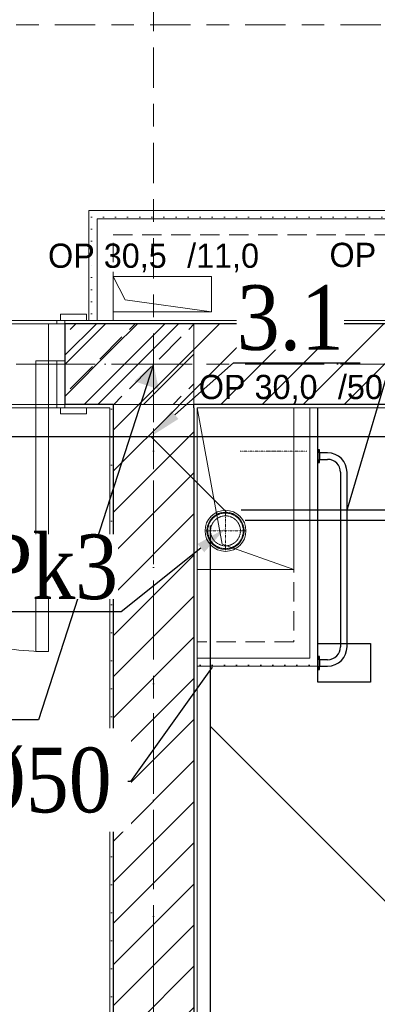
# Model space of a CAD drawing. Header units: millimetres. Extents: x -52968 to 399385, y -141133 to 110561.
# Tile 33 of 146: x 71590 to 72699, y -111524 to -108477. Entities that reach past the tile are written whole.
import ezdxf
from ezdxf import colors
from ezdxf.entities.mleader import LeaderData, LeaderLine
from ezdxf.enums import TextEntityAlignment as Align
from ezdxf.math import Vec2, Vec3

# ---------------------------------------------------------------- set-up
doc = ezdxf.new("R2010")
doc.units = ezdxf.units.MM
for name, pattern in [('DASHDOT', [1, 0.5, -0.25, 0, -0.25]), ('HIDDEN', [0.375, 0.25, -0.125]), ('SIM-Wegliniec-21.07.2025-Parter$0$DASHDOT', [1, 0.5, -0.25, 0, -0.25]), ('SIM-Wegliniec-21.07.2025-Parter$0$Kropki i Kreski', [360, 180, -90, 0, -90]), ('SIM-Wegliniec-21.07.2025-Parter$0$Przerywana długa', [390, 250, -140]), ('SIM-Wegliniec-21.07.2025-Parter$0$Przerywana gęsta', [90, 60, -30]), ('SIM-Wegliniec-21.07.2025-Parter$0$Przerywana podwójnie', [295, 125, -50, 70, -50])]:
    doc.linetypes.add(name, pattern=pattern)
for name, color, linetype, lineweight in [('2DH_PRO_kan', 12, 'Continuous', 15), ('CP_AXISKA', 7, 'DASHDOT', 15), ('CP_HIDDE', 203, 'HIDDEN', 18), ('RR_IWK_KS', 19, 'Kanalizacja', 30), ('RR_IWK_opisy', 7, 'Continuous', 0), ('RR_ks_podposadzkowa', 32, 'Kanalizacja', 30), ('SIM-Wegliniec-21.07.2025-Parter$0$Nowe_A-Armatura_Nr_pióra__22', 250, 'Continuous', 0), ('SIM-Wegliniec-21.07.2025-Parter$0$Nowe_A-Belki-Wieniec_Nr_pióra__69', 250, 'Continuous', 0), ('SIM-Wegliniec-21.07.2025-Parter$0$Nowe_A-Belki-Wieniec_Nr_pióra__90', 250, 'Continuous', 0), ('SIM-Wegliniec-21.07.2025-Parter$0$Nowe_A-Konstrukcja Opis_Nr_pióra__58', 250, 'Continuous', 0), ('SIM-Wegliniec-21.07.2025-Parter$0$Nowe_A-Konstrukcja_Nr_pióra__1', 250, 'Continuous', 0), ('SIM-Wegliniec-21.07.2025-Parter$0$Nowe_A-Osi_Nr_pióra__20', 250, 'Continuous', 0), ('SIM-Wegliniec-21.07.2025-Parter$0$Nowe_A-Posadzki_Nr_pióra__89', 250, 'Continuous', 0), ('SIM-Wegliniec-21.07.2025-Parter$0$Nowe_A-Przebicia_Nr_pióra__1', 250, 'Continuous', 0), ('SIM-Wegliniec-21.07.2025-Parter$0$Nowe_A-Strefy-Parter_Nr_pióra__94', 250, 'Continuous', 0), ('SIM-Wegliniec-21.07.2025-Parter$0$Nowe_A-Wentylacja-Mechaniczna-0-5', 250, 'Continuous', 0), ('SIM-Wegliniec-21.07.2025-Parter$0$Nowe_A-Wentylacja-Mechaniczna-0-5_Nr_pióra__47', 250, 'Continuous', 0), ('SIM-Wegliniec-21.07.2025-Parter$0$Nowe_A-Wentylacja-Mechaniczna-0-5_Nr_pióra__67', 250, 'Continuous', 0), ('SIM-Wegliniec-21.07.2025-Parter$0$Nowe_A-Ściany-Wewnętrzne', 250, 'Continuous', 0), ('SIM-Wegliniec-21.07.2025-Parter$0$Nowe_A-Ściany-Wewnętrzne_Nr_pióra__27', 250, 'Continuous', 0), ('SIM-Wegliniec-21.07.2025-Parter$0$Nowe_A-Ściany-Wewnętrzne_Nr_pióra__47', 250, 'Continuous', 0), ('SIM-Wegliniec-21.07.2025-Parter$0$Nowe_Drzwi Archicad_Nr_pióra__23', 250, 'Continuous', 0), ('SIM-Wegliniec-21.07.2025-Parter$0$Nowe_Drzwi Archicad_Nr_pióra__27', 250, 'Continuous', 0), ('SIM-Wegliniec-21.07.2025-Parter$0$Nowe_Drzwi Archicad_Nr_pióra__3', 250, 'Continuous', 0), ('SIM-Wegliniec-21.07.2025-Parter$0$Nowe_Drzwi Archicad_Nr_pióra__47', 250, 'Continuous', 0), ('SIM-Wegliniec-21.07.2025-Parter$0$Nowe_FLUID-Wwc-SYM_Nr_pióra__1', 250, 'Continuous', 0)]:
    doc.layers.add(name, color=color, linetype=linetype, lineweight=lineweight)
doc.layers.add('_xref', color=250, linetype='Continuous')
doc.styles.add('CP_ATTR', font='ARIAL.TTF')
doc.styles.add('Garamond', font='GARA.TTF')
doc.styles.add('SIM-Wegliniec-21.07.2025-Parter$0$MtXpl_Arial', font='txt', dxfattribs={"height": 0.2})
doc.styles.get("Standard").update_dxf_attribs({"font": 'arial.ttf'})
doc.linetypes.add('Kanalizacja', pattern='A,25,0,["◄",Standard,S=5,R=0,X=-5,Y=-2.5],0', length=25)
doc.dimstyles.new('SIM-Wegliniec-21.07.2025-Parter$0$STYL_AUTOMATYCZNY__9', dxfattribs={"dimtxt": 0.18, "dimasz": 76, "dimexe": 0.18, "dimexo": 0.0625, "dimgap": 0, "dimtad": 0, "dimtih": 1, "dimtoh": 1, "dimdec": 4, "dimzin": 0, "dimdsep": 46, "dimcen": 0.09, "dimadec": 0, "dimazin": 0, "dimtfac": 1, "dimtdec": 4, "dimtmove": 0, "dimatfit": 3, "dimldrblk": 'SIM-Wegliniec-21.07.2025-Parter$0$ARROWHEAD_16', "dimfxl": 1, "dimtolj": 1, "dimtzin": 0, "dimarcsym": 0})
pattern_1 = [(0, (0, 0), (0, 86.60254), [0, -50]), (0, (25, 43.3), (0, 86.60254), [0, -50])]
pattern_2 = [(45, (0, 0), (-63.63961, 63.63961), [])]
pattern_3 = [(0, (0, 0), (0, 37.5), [0, -37.5])]

# ---------------------------------------------------------------- blocks, each defined once
blk = doc.blocks.new('SIM-Wegliniec-21.07.2025-Parter$0$ARROWHEAD_16')
at = {"linetype": 'Continuous', "lineweight": 0}
blk.add_hatch(color=0, dxfattribs=at).paths.add_polyline_path([(-0.9093, 0.525), (0, 0), (-0.9093, -0.525)])
at = {"color": 0, "linetype": 'Continuous', "lineweight": 0}
blk.add_line((0, 0), (-1, 0), dxfattribs=at)
blk = doc.blocks.new('Rhpn_kan000_0048_ffd9kd1')
for radius in [63.5, 57.7]:
    blk.add_circle((0, 0), radius)
at = {"layer": 'CP_AXISKA'}
for p, q in [((0, -63.5), (0, 63.5)), ((-63.5, 0), (63.5, 0))]:
    blk.add_line(p, q, dxfattribs=at)
at = {"layer": 'CP_HIDDE'}
for radius in [55, 46.3]:
    blk.add_circle((0, 0), radius, dxfattribs=at)
at = {"linetype": 'ByBlock', "style": 'CP_ATTR', "flags": 9}
for tag in ['NAME', 'GROUP', 'NUMBER', 'PRODUCER', 'ARTICLE', 'PRODUCT-TYPE', 'ORDER-NO', 'CHARACTER', 'DN', 'PN', 'TEMPERATURE', 'FLOW', 'POWER', 'VOLTAGE', 'WEIGHT', 'OTHER']:
    blk.add_attdef(tag, text='', height=0.00005, rotation=270, dxfattribs=at).set_placement((0, 0), align=Align.MIDDLE_LEFT)
blk = doc.blocks.new('SIM-Wegliniec-21.07.2025-Parter')
at = {"layer": 'SIM-Wegliniec-21.07.2025-Parter$0$Nowe_A-Konstrukcja_Nr_pióra__1', "linetype": 'Continuous', "lineweight": 13}
h = blk.add_hatch(dxfattribs=at)
h.set_pattern_fill('Beton_zbrojony', color=256, style=0, pattern_type=2)
h.set_pattern_definition([(45, (0, 0), (-91.92388, 91.92388), []), (45, (-45.96, 45.96), (-91.92388, 91.92388), [97.5, -32.5])])
h.paths.add_polyline_path([(72130.1, -109417.6), (71730.1, -109417.6), (71730.1, -109667.6), (72130.1, -109667.6)])
at = {"layer": 'SIM-Wegliniec-21.07.2025-Parter$0$Nowe_A-Wentylacja-Mechaniczna-0-5', "linetype": 'Continuous', "lineweight": 0}
h = blk.add_hatch(dxfattribs=at)
h.set_pattern_fill('Gips', color=256, style=0, pattern_type=2)
h.set_pattern_definition(pattern_3)
h.paths.add_polyline_path([(71830.1, -109092.6), (71805.1, -109067.6), (71805.1, -109092.6)])
at = {"layer": 'SIM-Wegliniec-21.07.2025-Parter$0$Nowe_A-Wentylacja-Mechaniczna-0-5', "linetype": 'Continuous', "lineweight": 0, "true_color": 0x000000}
h = blk.add_hatch(dxfattribs=at)
h.set_pattern_fill('Gips', color=18, style=0, pattern_type=2)
h.set_pattern_definition(pattern_3)
h.paths.add_polyline_path([(71830.1, -109067.6), (71805.1, -109067.6), (71830.1, -109092.6)])
at = {"layer": 'SIM-Wegliniec-21.07.2025-Parter$0$Nowe_A-Wentylacja-Mechaniczna-0-5', "linetype": 'Continuous', "lineweight": 0}
h = blk.add_hatch(dxfattribs=at)
h.set_pattern_fill('Gips', color=256, style=0, pattern_type=2)
h.set_pattern_definition(pattern_3)
h.paths.add_polyline_path([(71830.1, -109092.6), (73085.3, -109092.6), (73085.3, -109067.6), (71830.1, -109067.6)])
h = blk.add_hatch(dxfattribs=at)
h.set_pattern_fill('Gips', color=256, style=0, pattern_type=2)
h.set_pattern_definition(pattern_3)
h.paths.add_polyline_path([(71805.1, -109092.6), (71805.1, -109407.6), (71830.1, -109407.6), (71830.1, -109092.6)])
at = {"layer": 'SIM-Wegliniec-21.07.2025-Parter$0$Nowe_A-Wentylacja-Mechaniczna-0-5', "linetype": 'Continuous', "lineweight": 0, "true_color": 0x000000}
h = blk.add_hatch(dxfattribs=at)
h.set_pattern_fill('Gips', color=18, style=0, pattern_type=2)
h.set_pattern_definition(pattern_3)
h.paths.add_polyline_path([(72515.1, -110452.6), (72515.1, -109677.6), (72490.1, -109677.6), (72490.1, -110452.6)])
at = {"layer": 'SIM-Wegliniec-21.07.2025-Parter$0$Nowe_A-Wentylacja-Mechaniczna-0-5', "linetype": 'Continuous', "lineweight": 0}
h = blk.add_hatch(dxfattribs=at)
h.set_pattern_fill('Gips', color=256, style=0, pattern_type=2)
h.set_pattern_definition(pattern_3)
h.paths.add_polyline_path([(72490.1, -110452.6), (72140.1, -110452.6), (72140.1, -110477.6), (72490.1, -110477.6)])
at = {"layer": 'SIM-Wegliniec-21.07.2025-Parter$0$Nowe_A-Wentylacja-Mechaniczna-0-5', "linetype": 'Continuous', "lineweight": 0, "true_color": 0x000000}
h = blk.add_hatch(dxfattribs=at)
h.set_pattern_fill('Gips', color=18, style=0, pattern_type=2)
h.set_pattern_definition(pattern_3)
h.paths.add_polyline_path([(72490.1, -110452.6), (72515.1, -110477.6), (72515.1, -110452.6)])
h = blk.add_hatch(dxfattribs=at)
h.set_pattern_fill('Gips', color=18, style=0, pattern_type=2)
h.set_pattern_definition(pattern_3)
h.paths.add_polyline_path([(72490.1, -110477.6), (72515.1, -110477.6), (72490.1, -110452.6)])
at = {"layer": 'SIM-Wegliniec-21.07.2025-Parter$0$Nowe_A-Ściany-Wewnętrzne', "linetype": 'Continuous', "lineweight": 0, "true_color": 0x000000}
h = blk.add_hatch(dxfattribs=at)
h.set_pattern_fill('Tynk', color=18, style=0, pattern_type=2)
h.set_pattern_definition(pattern_1)
h.paths.add_polyline_path([(74775.1, -109407.6), (71730.1, -109407.6), (71730.1, -109417.6), (74775.1, -109417.6)])
at = {"layer": 'SIM-Wegliniec-21.07.2025-Parter$0$Nowe_A-Ściany-Wewnętrzne', "linetype": 'Continuous', "lineweight": 0}
h = blk.add_hatch(dxfattribs=at)
h.set_pattern_fill('Bloczki_ceramiczne', color=256, style=0, pattern_type=2)
h.set_pattern_definition(pattern_2)
h.paths.add_polyline_path([(71730.1, -109667.6), (71880.1, -109667.6), (71880.1, -109417.6), (71730.1, -109417.6)])
h = blk.add_hatch(dxfattribs=at)
h.set_pattern_fill('Bloczki_ceramiczne', color=256, style=0, pattern_type=2)
h.set_pattern_definition(pattern_2)
h.paths.add_polyline_path([(71880.1, -109667.6), (72130.1, -109667.6), (72130.1, -109417.6), (71880.1, -109417.6)])
h = blk.add_hatch(dxfattribs=at)
h.set_pattern_fill('Bloczki_ceramiczne', color=256, style=0, pattern_type=2)
h.set_pattern_definition(pattern_2)
h.paths.add_polyline_path([(72130.1, -109667.6), (74550.1, -109667.6), (74550.1, -109417.6), (72130.1, -109417.6)])
at = {"layer": 'SIM-Wegliniec-21.07.2025-Parter$0$Nowe_A-Ściany-Wewnętrzne', "linetype": 'Continuous', "lineweight": 0, "true_color": 0x000000}
h = blk.add_hatch(dxfattribs=at)
h.set_pattern_fill('Tynk', color=18, style=0, pattern_type=2)
h.set_pattern_definition(pattern_1)
h.paths.add_polyline_path([(71870.1, -109667.6), (71730.1, -109667.6), (71730.1, -109677.6), (71870.1, -109677.6)])
h = blk.add_hatch(dxfattribs=at)
h.set_pattern_fill('Tynk', color=18, style=0, pattern_type=2)
h.set_pattern_definition(pattern_1)
h.paths.add_polyline_path([(71870.1, -109677.6), (71880.1, -109677.6), (71880.1, -109667.6), (71870.1, -109667.6)])
at = {"layer": 'SIM-Wegliniec-21.07.2025-Parter$0$Nowe_A-Ściany-Wewnętrzne', "linetype": 'Continuous', "lineweight": 0}
h = blk.add_hatch(dxfattribs=at)
h.set_pattern_fill('Tynk', color=256, style=0, pattern_type=2)
h.set_pattern_definition(pattern_1)
h.paths.add_polyline_path([(71880.1, -112262.6), (71880.1, -109677.6), (71870.1, -109677.6), (71870.1, -112262.6)])
h = blk.add_hatch(dxfattribs=at)
h.set_pattern_fill('Bloczki_ceramiczne', color=256, style=0, pattern_type=2)
h.set_pattern_definition(pattern_2)
h.paths.add_polyline_path([(71880.1, -109677.6), (72130.1, -109677.6), (72130.1, -109667.6), (71880.1, -109667.6)])
h = blk.add_hatch(dxfattribs=at)
h.set_pattern_fill('Bloczki_ceramiczne', color=256, style=0, pattern_type=2)
h.set_pattern_definition(pattern_2)
h.paths.add_polyline_path([(72130.1, -112272.6), (72130.1, -109677.6), (71880.1, -109677.6), (71880.1, -112272.6)])
at = {"layer": 'SIM-Wegliniec-21.07.2025-Parter$0$Nowe_A-Ściany-Wewnętrzne', "linetype": 'Continuous', "lineweight": 0, "true_color": 0x000000}
h = blk.add_hatch(dxfattribs=at)
h.set_pattern_fill('Tynk', color=18, style=0, pattern_type=2)
h.set_pattern_definition(pattern_1)
h.paths.add_polyline_path([(72130.1, -109677.6), (72140.1, -109677.6), (72140.1, -109667.6), (72130.1, -109667.6)])
h = blk.add_hatch(dxfattribs=at)
h.set_pattern_fill('Tynk', color=18, style=0, pattern_type=2)
h.set_pattern_definition(pattern_1)
h.paths.add_polyline_path([(72140.1, -112527.6), (72140.1, -109677.6), (72130.1, -109677.6), (72130.1, -112527.6)])
h = blk.add_hatch(dxfattribs=at)
h.set_pattern_fill('Tynk', color=18, style=0, pattern_type=2)
h.set_pattern_definition(pattern_1)
h.paths.add_polyline_path([(72140.1, -109677.6), (74550.1, -109677.6), (74550.1, -109667.6), (72140.1, -109667.6)])
at = {"layer": 'SIM-Wegliniec-21.07.2025-Parter$0$Nowe_A-Armatura_Nr_pióra__22', "linetype": 'Continuous', "lineweight": 25}
for p, q in [((72515.1, -109807.6), (72515.1, -109847.6)), ((72520.1, -109807.6), (72515.1, -109807.6)), ((72520.1, -109817.6), (72520.1, -109807.6)), ((72545.1, -109817.6), (72520.1, -109817.6)), ((72520.1, -109817.6), (72520.1, -109837.6)), ((72520.1, -109847.6), (72520.1, -109837.6)), ((72520.1, -109837.6), (72545.1, -109837.6)), ((72515.1, -109847.6), (72520.1, -109847.6)), ((72585.1, -109877.6), (72585.1, -110417.6)), ((72605.1, -110417.6), (72605.1, -109877.6)), ((72515.1, -110527.6), (72515.1, -110407.6)), ((72515.1, -110407.6), (72678.1, -110407.6)), ((72678.1, -110407.6), (72678.1, -110527.6)), ((72520.1, -110447.6), (72515.1, -110447.6)), ((72515.1, -110447.6), (72515.1, -110487.6)), ((72520.1, -110457.6), (72520.1, -110447.6)), ((72545.1, -110457.6), (72520.1, -110457.6)), ((72520.1, -110457.6), (72520.1, -110477.6)), ((72520.1, -110487.6), (72520.1, -110477.6)), ((72520.1, -110477.6), (72545.1, -110477.6)), ((72515.1, -110487.6), (72520.1, -110487.6)), ((72678.1, -110527.6), (72515.1, -110527.6))]:
    blk.add_line(p, q, dxfattribs=at)
for centre, radius, start, end in [((72545.1, -109877.6), 60, 0, 90), ((72545.1, -109877.6), 40, 0, 90), ((72545.1, -110417.6), 40, 270, 0), ((72545.1, -110417.6), 60, 270, 0)]:
    blk.add_arc(centre, radius, start, end, dxfattribs=at)
at = {"layer": 'SIM-Wegliniec-21.07.2025-Parter$0$Nowe_A-Belki-Wieniec_Nr_pióra__69', "linetype": 'SIM-Wegliniec-21.07.2025-Parter$0$Kropki i Kreski', "lineweight": 13}
for p, q in [((70505.1, -109542.6), (85505.1, -109542.6)), ((72005.1, -109542.6), (72005.1, -117042.6))]:
    blk.add_line(p, q, dxfattribs=at)
at = {"layer": 'SIM-Wegliniec-21.07.2025-Parter$0$Nowe_A-Belki-Wieniec_Nr_pióra__90', "linetype": 'SIM-Wegliniec-21.07.2025-Parter$0$Przerywana długa', "lineweight": 13}
for p, q in [((70630.1, -109417.6), (85380.1, -109417.6)), ((70380.1, -109667.6), (71880.1, -109667.6)), ((71880.1, -109667.6), (71880.1, -116917.6)), ((72130.1, -109667.6), (77880.1, -109667.6)), ((72130.1, -109667.6), (72130.1, -116917.6))]:
    blk.add_line(p, q, dxfattribs=at)
at = {"layer": 'SIM-Wegliniec-21.07.2025-Parter$0$Nowe_A-Konstrukcja_Nr_pióra__1', "linetype": 'Continuous', "lineweight": 13, "flags": 128}
blk.add_lwpolyline([(72130.1, -109417.6), (71730.1, -109417.6), (71730.1, -109667.6), (72130.1, -109667.6)], close=True, dxfattribs=at)
at = {"layer": 'SIM-Wegliniec-21.07.2025-Parter$0$Nowe_A-Osi_Nr_pióra__20', "linetype": 'SIM-Wegliniec-21.07.2025-Parter$0$Przerywana podwójnie', "lineweight": 13}
for p, q in [((72005.1, -95582.5), (72005.1, -117792.3)), ((63144.7, -108492.6), (90961.9, -108492.6)), ((63144.7, -109542.6), (90961.9, -109542.6))]:
    blk.add_line(p, q, dxfattribs=at)
at = {"layer": 'SIM-Wegliniec-21.07.2025-Parter$0$Nowe_A-Posadzki_Nr_pióra__89', "linetype": 'Continuous', "lineweight": 13, "flags": 128}
for points in [[(70630.1, -109417.6), (85380.1, -109417.6), (85380.1, -107567.6), (70630.1, -107567.6)], [(72130.1, -116907.6), (84130.1, -116907.6), (84130.1, -109417.6), (72130.1, -109417.6), (72130.1, -109667.6), (74550.1, -109667.6), (74550.1, -112537.6), (72130.1, -112537.6), (72130.1, -109667.6)], [(69435.1, -112272.6), (71880.1, -112272.6), (71880.1, -109667.6), (70630.1, -109667.6), (70495.1, -109667.6), (70495.1, -110552.6), (69435.1, -110552.6)], [(72130.1, -112537.6), (74550.1, -112537.6), (74550.1, -109667.6), (72130.1, -109667.6)]]:
    blk.add_lwpolyline(points, close=True, dxfattribs=at)
at = {"layer": 'SIM-Wegliniec-21.07.2025-Parter$0$Nowe_A-Przebicia_Nr_pióra__1', "linetype": 'Continuous', "lineweight": 13}
for p, q in [((71917.1, -109344.3), (71880.1, -109271.3)), ((71880.1, -109271.3), (72185.1, -109271.3)), ((71880.1, -109381.3), (71880.1, -109271.3)), ((71880.1, -109271.3), (71917.1, -109344.3)), ((72185.1, -109271.3), (72185.1, -109381.3)), ((72185.1, -109381.3), (71917.1, -109344.3)), ((71917.1, -109344.3), (72185.1, -109381.3)), ((72185.1, -109381.3), (71880.1, -109381.3)), ((72218.4, -110099.8), (72140.1, -109677.6)), ((72140.1, -109677.6), (72440.1, -109677.6)), ((72140.1, -110178.1), (72140.1, -109677.6)), ((72140.1, -109677.6), (72218.4, -110099.8)), ((72440.1, -109677.6), (72440.1, -110178.1)), ((72440.1, -110178.1), (72218.4, -110099.8)), ((72218.4, -110099.8), (72440.1, -110178.1)), ((72440.1, -110178.1), (72140.1, -110178.1))]:
    blk.add_line(p, q, dxfattribs=at)
at = {"layer": 'SIM-Wegliniec-21.07.2025-Parter$0$Nowe_A-Strefy-Parter_Nr_pióra__94', "linetype": 'Continuous', "lineweight": 13, "flags": 128}
for points in [[(70640.1, -107577.6), (70640.1, -109407.6), (85370.1, -109407.6), (85370.1, -107577.6)], [(69310.2, -110562.6), (69310.1, -112262.6), (71030.1, -112262.6), (71030.1, -111762.6), (71870.1, -111762.6), (71870.1, -109677.6), (70505.1, -109677.6), (70505.1, -110562.6)], [(74540.1, -109677.6), (72513.6, -109677.6), (72513.6, -110477.6), (72140.1, -110477.6), (72140.1, -112527.6), (74540.1, -112527.6)]]:
    blk.add_lwpolyline(points, close=True, dxfattribs=at)
at = {"layer": 'SIM-Wegliniec-21.07.2025-Parter$0$Nowe_A-Wentylacja-Mechaniczna-0-5_Nr_pióra__47', "linetype": 'Continuous', "lineweight": 15, "flags": 128}
for points in [[(71805.1, -109067.6), (71805.1, -109092.6)], [(73110.3, -109067.6), (71805.1, -109067.6)], [(71805.1, -109092.6), (71805.1, -109407.6)], [(71805.1, -109407.6), (71830.1, -109407.6)], [(71830.1, -109407.6), (71880.1, -109407.6)], [(72490.1, -109677.6), (72440.1, -109677.6)], [(72515.1, -109677.6), (72490.1, -109677.6)], [(72515.1, -110452.6), (72515.1, -109677.6)], [(72140.1, -110452.6), (72140.1, -110402.6)], [(72140.1, -110477.6), (72140.1, -110452.6)], [(72140.1, -110477.6), (72515.1, -110477.6)], [(72515.1, -110477.6), (72515.1, -110452.6)]]:
    blk.add_lwpolyline(points, dxfattribs=at)
at = {"layer": 'SIM-Wegliniec-21.07.2025-Parter$0$Nowe_A-Wentylacja-Mechaniczna-0-5_Nr_pióra__47', "linetype": 'SIM-Wegliniec-21.07.2025-Parter$0$Przerywana gęsta', "lineweight": 15, "flags": 128}
for points in [[(71880.1, -109407.6), (71880.1, -109142.6)], [(71880.1, -109142.6), (73035.3, -109142.6)], [(72440.1, -109677.6), (72440.1, -110402.6)], [(72440.1, -110402.6), (72140.1, -110402.6)]]:
    blk.add_lwpolyline(points, dxfattribs=at)
at = {"layer": 'SIM-Wegliniec-21.07.2025-Parter$0$Nowe_A-Wentylacja-Mechaniczna-0-5_Nr_pióra__67', "linetype": 'Continuous', "lineweight": 13}
for p, q in [((71830.1, -109092.6), (71830.1, -109142.6)), ((71830.1, -109092.6), (71830.1, -109142.6)), ((71880.1, -109092.6), (71830.1, -109092.6)), ((73035.3, -109092.6), (71880.1, -109092.6)), ((71830.1, -109142.6), (71830.1, -109407.6)), ((72490.1, -110402.6), (72490.1, -109677.6)), ((72490.1, -110452.6), (72490.1, -110402.6)), ((72490.1, -110452.6), (72490.1, -110402.6)), ((72140.1, -110452.6), (72440.1, -110452.6)), ((72440.1, -110452.6), (72490.1, -110452.6))]:
    blk.add_line(p, q, dxfattribs=at)
at = {"layer": 'SIM-Wegliniec-21.07.2025-Parter$0$Nowe_A-Ściany-Wewnętrzne_Nr_pióra__27', "linetype": 'Continuous', "lineweight": 25}
for p, q in [((71880.1, -109417.6), (71730.1, -109417.6)), ((71730.1, -109417.6), (71730.1, -109532.6)), ((72130.1, -109417.6), (71880.1, -109417.6)), ((74550.1, -109417.6), (72130.1, -109417.6)), ((71730.1, -109532.6), (71730.1, -109667.6)), ((71870.1, -109667.6), (71730.1, -109667.6)), ((71880.1, -109667.6), (71870.1, -109667.6)), ((71880.1, -109667.6), (71880.1, -109677.6)), ((71880.1, -109667.6), (71880.1, -109677.6)), ((71880.1, -109677.6), (71880.1, -112272.6)), ((72140.1, -109667.6), (72130.1, -109667.6)), ((72130.1, -109677.6), (72130.1, -109667.6)), ((72130.1, -109677.6), (72130.1, -109667.6)), ((72130.1, -109677.6), (72130.1, -112527.6)), ((74550.1, -109667.6), (72140.1, -109667.6))]:
    blk.add_line(p, q, dxfattribs=at)
at = {"layer": 'SIM-Wegliniec-21.07.2025-Parter$0$Nowe_A-Ściany-Wewnętrzne_Nr_pióra__47', "linetype": 'Continuous', "lineweight": 15}
for p, q in [((71730.1, -109407.6), (71797.1, -109407.6)), ((71730.1, -109407.6), (71730.1, -109417.6)), ((71730.1, -109407.6), (71730.1, -109417.6)), ((71730.1, -109677.6), (71797.1, -109677.6))]:
    blk.add_line(p, q, dxfattribs=at)
at = {"layer": 'SIM-Wegliniec-21.07.2025-Parter$0$Nowe_A-Ściany-Wewnętrzne_Nr_pióra__47', "linetype": 'Continuous', "lineweight": 15, "flags": 128}
for points in [[(74775.1, -109407.6), (71730.1, -109407.6)], [(71730.1, -109677.6), (71870.1, -109677.6)], [(71870.1, -109677.6), (71870.1, -112262.6)], [(72140.1, -109677.6), (74550.1, -109677.6)], [(72140.1, -112527.6), (72140.1, -109677.6)]]:
    blk.add_lwpolyline(points, dxfattribs=at)
at = {"layer": 'SIM-Wegliniec-21.07.2025-Parter$0$Nowe_Drzwi Archicad_Nr_pióra__23', "linetype": 'Continuous', "lineweight": 15}
for p, q in [((71680.1, -109532.6), (71680.1, -109417.6)), ((71680.1, -109417.6), (71730.1, -109417.6)), ((71730.1, -109417.6), (71730.1, -109532.6)), ((71730.1, -109532.6), (71680.1, -109532.6))]:
    blk.add_line(p, q, dxfattribs=at)
at = {"layer": 'SIM-Wegliniec-21.07.2025-Parter$0$Nowe_Drzwi Archicad_Nr_pióra__27', "linetype": 'Continuous', "lineweight": 25}
for p, q in [((71730.1, -109417.6), (71730.1, -109532.6)), ((71730.1, -109417.6), (71730.1, -109532.6)), ((71730.1, -109532.6), (71730.1, -109667.6)), ((71730.1, -109532.6), (71730.1, -109667.6))]:
    blk.add_line(p, q, dxfattribs=at)
at = {"layer": 'SIM-Wegliniec-21.07.2025-Parter$0$Nowe_Drzwi Archicad_Nr_pióra__3', "linetype": 'Continuous', "lineweight": 13}
for p, q in [((71705.1, -109417.6), (71705.1, -109407.6)), ((71705.1, -109407.6), (71730.1, -109407.6)), ((71717.1, -109388.6), (71797.1, -109388.6)), ((71717.1, -109407.6), (71717.1, -109388.6)), ((71797.1, -109407.6), (71717.1, -109407.6)), ((71730.1, -109407.6), (71730.1, -109417.6)), ((71797.1, -109388.6), (71797.1, -109407.6)), ((71730.1, -109417.6), (71705.1, -109417.6)), ((71680.1, -109532.6), (71640.1, -109532.6)), ((71640.1, -109532.6), (71640.1, -110432.6)), ((71680.1, -110432.6), (71680.1, -109532.6)), ((71705.1, -109677.6), (71705.1, -109532.6)), ((71705.1, -109532.6), (71730.1, -109532.6)), ((71730.1, -109532.6), (71730.1, -109677.6)), ((71730.1, -109677.6), (71705.1, -109677.6)), ((71717.1, -109677.6), (71797.1, -109677.6)), ((71717.1, -109696.6), (71717.1, -109677.6)), ((71797.1, -109677.6), (71797.1, -109696.6)), ((71797.1, -109696.6), (71717.1, -109696.6)), ((71640.1, -110432.6), (71680.1, -110432.6))]:
    blk.add_line(p, q, dxfattribs=at)
blk.add_arc((71680.1, -109532.6), 900, 180, 270, dxfattribs=at)
at = {"layer": 'SIM-Wegliniec-21.07.2025-Parter$0$Nowe_Drzwi Archicad_Nr_pióra__47', "linetype": 'Continuous', "lineweight": 15}
for p, q in [((71730.1, -109407.6), (71730.1, -109417.6)), ((71730.1, -109407.6), (71730.1, -109417.6)), ((71730.1, -109407.6), (71730.1, -109417.6)), ((71730.1, -109407.6), (71797.1, -109407.6)), ((71730.1, -109407.6), (71797.1, -109407.6)), ((71730.1, -109677.6), (71797.1, -109677.6)), ((71730.1, -109677.6), (71797.1, -109677.6))]:
    blk.add_line(p, q, dxfattribs=at)
at = {"layer": 'SIM-Wegliniec-21.07.2025-Parter$0$Nowe_FLUID-Wwc-SYM_Nr_pióra__1', "linetype": 'SIM-Wegliniec-21.07.2025-Parter$0$DASHDOT', "lineweight": 13}
for p, q in [((72274.2, -109812.6), (72399.2, -109812.6)), ((72274.2, -109812.6), (72394.2, -109812.6)), ((72354.2, -109812.6), (72399.1, -109812.6)), ((72394.2, -109812.6), (72399.2, -109812.6)), ((72399.1, -109812.6), (72399.2, -109812.6)), ((72480.1, -109812.6), (72399.1, -109812.6)), ((72480.1, -109812.6), (72399.1, -109812.6)), ((72399.2, -109812.6), (72399.1, -109812.6)), ((72480.1, -109812.6), (72399.2, -109812.6)), ((72480.1, -109812.6), (72480.1, -109812.6))]:
    blk.add_line(p, q, dxfattribs=at)
at = {"layer": 'SIM-Wegliniec-21.07.2025-Parter$0$Nowe_A-Przebicia_Nr_pióra__1', "lineweight": 13, "style": 'SIM-Wegliniec-21.07.2025-Parter$0$MtXpl_Arial'}
for s, p in [('OP 30,5', (71678.3, -109244.7)), (' /11,0', (72081.5, -109244.7)), ('OP 26,0', (72550.8, -109242.2)), ('OP 30,0', (72145.7, -109651)), (' /50,0', (72549, -109651))]:
    blk.add_text(s, height=75, dxfattribs=at).set_placement(p)
at = {"layer": 'SIM-Wegliniec-21.07.2025-Parter$0$Nowe_A-Konstrukcja Opis_Nr_pióra__58', "linetype": 'Continuous', "lineweight": 13, "annotation_type": 0, "has_hookline": 1, "hookline_direction": 1, "text_width": 574.1, "horizontal_direction": (1, -1e-06, 0)}
blk.add_leader([(72005.1, -109542.6), (71648.8, -110643.9), (71491, -110643.9)], dimstyle='SIM-Wegliniec-21.07.2025-Parter$0$STYL_AUTOMATYCZNY__9', dxfattribs=at)

msp = doc.modelspace()

# ---------------------------------------------------------------- block references
at = {"layer": '_xref'}
msp.add_blockref('SIM-Wegliniec-21.07.2025-Parter', (0, 0), dxfattribs=at)

# ---------------------------------------------------------------- next in the draw order: linework, layer by layer
at = {"layer": 'RR_IWK_KS', "ltscale": 30}
for p, q in [((72181.2, -110042.6), (72181.2, -111569.1)), ((72289.4, -110026.3), (73871.5, -110026.3)), ((72181.2, -110663), (74045.8, -112527.6))]:
    msp.add_line(p, q, dxfattribs=at)
at = {"layer": 'RR_ks_podposadzkowa', "ltscale": 50}
for p, q in [((71326.2, -109766.6), (77715.1, -109766.6)), ((71996.9, -109766.6), (72230.1, -109999.7))]:
    msp.add_line(p, q, dxfattribs=at)

# ---------------------------------------------------------------- next in the draw order: leaders
at = {"layer": 'RR_IWK_opisy'}
ml = msp.add_multileader_mtext('Standard', dxfattribs=at)
ml.set_content('\\fGaramond|b0|i0;%%c110', color=256, style='Garamond')
ml.set_leader_properties()
ml.build(insert=Vec2(0, 0))
ml.multileader.update_dxf_attribs({"has_text_frame": 1, "text_left_attachment_type": 2, "text_right_attachment_type": 2})
ctx = ml.context
ctx.base_point, ctx.char_height, ctx.landing_gap_size, ctx.plane_origin = Vec3(72739, -109400.7), 200, 50, Vec3(-77396.4, 84697.7)
ctx.left_attachment, ctx.right_attachment = 2, 2
notes = []
notes.append((ctx, [(0, (1, 1, 0), (72781, -109400.7), (1, 0), 8, [(0, [(72605.1, -109994.1)], 0, [])])]))
ctx.mtext.insert = Vec3(72839, -109296.1)
ctx.mtext.has_bg_fill, ctx.mtext.bg_color, ctx.mtext.bg_scale_factor, ctx.mtext.bg_transparency, ctx.mtext.use_window_bg_color = 1, -1027028792, 1.3, 0, 1
ml = msp.add_multileader_mtext('Standard', dxfattribs=at)
ml.set_content('Pk3', color=256, style='Garamond')
ml.set_leader_properties()
ml.build(insert=Vec2(0, 0))
ml.multileader.update_dxf_attribs({"text_left_attachment_type": 6, "text_right_attachment_type": 6, "arrow_head_size": 100})
ctx = ml.context
ctx.base_point, ctx.char_height, ctx.arrow_head_size, ctx.plane_origin = Vec3(71456.8, -110310), 200, 100, Vec3(72302.1, -205225.4)
ctx.left_attachment, ctx.right_attachment, ctx.text_align_type = 6, 6, 2
notes.append((ctx, [(0, (1, 1, 0), (71905.4, -110310), (-1, 0), 8, [(0, [(72230.1, -110049.7)], 0, [])])]))
ctx.mtext.insert, ctx.mtext.alignment = Vec3(71895.4, -110070), 3
ctx.mtext.has_bg_fill, ctx.mtext.bg_color, ctx.mtext.bg_scale_factor, ctx.mtext.bg_transparency, ctx.mtext.use_window_bg_color = 1, -1027028792, 1, 0, 1
ml = msp.add_multileader_mtext('Standard', dxfattribs=at)
ml.set_content('\\fGaramond|b0|i0;%%c50', color=256, style='Garamond')
ml.set_leader_properties()
ml.build(insert=Vec2(0, 0))
ml.multileader.update_dxf_attribs({"has_text_frame": 1, "text_left_attachment_type": 2, "text_right_attachment_type": 2})
ctx = ml.context
ctx.base_point, ctx.char_height, ctx.landing_gap_size, ctx.plane_origin = Vec3(71324.4, -110834.6), 200, 50, Vec3(-76034.4, 84263.5)
ctx.left_attachment, ctx.right_attachment, ctx.text_align_type = 2, 2, 2
notes.append((ctx, [(0, (1, 1, 0), (71933.5, -110834.6), (-1, 0), 8, [(0, [(72189.3, -110477.6)], 0, [])])]))
ctx.mtext.insert, ctx.mtext.alignment = Vec3(71875.5, -110730.1), 3
ctx.mtext.has_bg_fill, ctx.mtext.bg_color, ctx.mtext.bg_scale_factor, ctx.mtext.bg_transparency, ctx.mtext.use_window_bg_color = 1, -1027028792, 1.3, 0, 1
for ctx, leaders in notes:
    for number, flags, end, landing, length, lines in leaders:
        leader = LeaderData()
        leader.index, (leader.has_last_leader_line, leader.has_dogleg_vector, leader.attachment_direction) = number, flags
        leader.last_leader_point, leader.dogleg_vector, leader.dogleg_length = Vec3(end), Vec3(landing), length
        for number, points, colour, breaks in lines:
            line = LeaderLine()
            line.index, line.vertices, line.color, line.breaks = number, Vec3.list(points), colors.encode_raw_color(colour), breaks
            leader.lines.append(line)
        ctx.leaders.append(leader)

# ---------------------------------------------------------------- next in the draw order: linework, layer by layer
at = {"layer": 'RR_IWK_KS', "ltscale": 30}
msp.add_line((72276.7, -109994.1), (72751.4, -109994.1), dxfattribs=at)

# ---------------------------------------------------------------- next in the draw order: block references
at = {"layer": '2DH_PRO_kan', "ltscale": 30}
msp.add_blockref('Rhpn_kan000_0048_ffd9kd1', (72228.4, -110058.8), dxfattribs=at)

# ---------------------------------------------------------------- next in the draw order: leaders
at = {"layer": 'RR_IWK_opisy'}
ml = msp.add_multileader_mtext('Standard', dxfattribs=at)
ml.set_content('3.1', color=256, style='Garamond')
ml.set_leader_properties()
ml.build(insert=Vec2(0, 0))
ml.multileader.update_dxf_attribs({"text_left_attachment_type": 6, "text_right_attachment_type": 6, "arrow_head_size": 100})
ctx = ml.context
ctx.base_point, ctx.char_height, ctx.arrow_head_size, ctx.plane_origin = Vec3(72259.5, -109538.5), 200, 100, Vec3(72047.1, -205025.1)
ctx.left_attachment, ctx.right_attachment = 6, 6
notes = []
notes.append((ctx, [(0, (1, 1, 0), (72253.5, -109538.5), (1, 0), 8, [(0, [(71996.9, -109766.6)], 0, [])])]))
ctx.mtext.insert = Vec3(72263.5, -109298.5)
ctx.mtext.has_bg_fill, ctx.mtext.bg_color, ctx.mtext.bg_scale_factor, ctx.mtext.bg_transparency, ctx.mtext.use_window_bg_color = 1, -1027028792, 1, 0, 1
for ctx, leaders in notes:
    for number, flags, end, landing, length, lines in leaders:
        leader = LeaderData()
        leader.index, (leader.has_last_leader_line, leader.has_dogleg_vector, leader.attachment_direction) = number, flags
        leader.last_leader_point, leader.dogleg_vector, leader.dogleg_length = Vec3(end), Vec3(landing), length
        for number, points, colour, breaks in lines:
            line = LeaderLine()
            line.index, line.vertices, line.color, line.breaks = number, Vec3.list(points), colors.encode_raw_color(colour), breaks
            leader.lines.append(line)
        ctx.leaders.append(leader)

doc.saveas('drawing.dxf')
